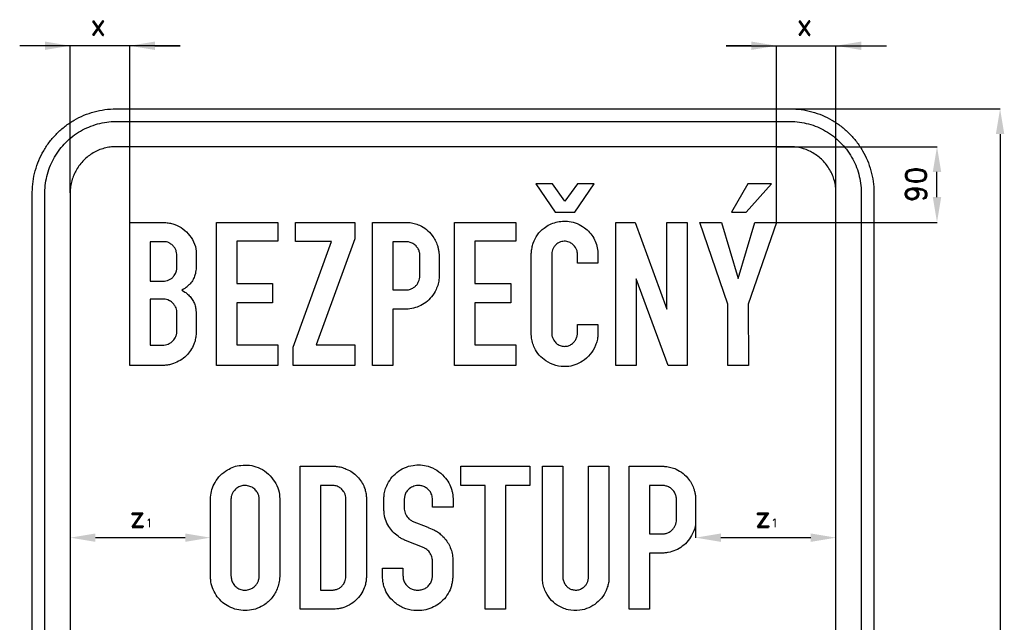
# Model space of a CAD drawing. Header units: millimetres. Extents: x -266 to 1155, y -305 to 1606.
# Tile 2 of 2: x -15 to 1155, y 889 to 1606. Entities that reach past the tile are written whole.
import ezdxf

# ---------------------------------------------------------------- set-up
doc = ezdxf.new("R2010")
doc.units = ezdxf.units.MM
doc.header["$LTSCALE"] = 5
doc.layers.add('Kóty', color=2, linetype='Continuous')
doc.layers.add('Značka', color=7, linetype='Continuous')
doc.styles.get("Standard").update_dxf_attribs({"font": 'romand.shx', "height": 25})
doc.dimstyles.get("Standard").update_dxf_attribs({"dimtxt": 25, "dimasz": 30, "dimexe": 0.18, "dimexo": 0.0625, "dimgap": 12.5, "dimtad": 1, "dimdec": 0, "dimzin": 0, "dimdsep": 46, "dimtxsty": 'Standard', "dimcen": 0.09, "dimadec": 0, "dimazin": 0, "dimtfac": 1, "dimtdec": 0, "dimtofl": 0, "dimtmove": 0, "dimatfit": 3, "dimfxl": 1, "dimtolj": 1, "dimtzin": 0, "dimarcsym": 0})

# ---------------------------------------------------------------- blocks, each defined once
blk = doc.blocks.new('*D1')
at = {"layer": 'Defpoints', "color": 0, "transparency": 16777216}
for p in [(900, 1500), (900, 0), (1150, 0)]:
    blk.add_point(p, dxfattribs=at)
at = {"layer": 'Kóty', "color": 0, "lineweight": -2, "transparency": 16777216}
for p, q in [((900.1, 1500), (1150.2, 1500)), ((1150, 1470), (1150, 30)), ((900.1, 0), (1150.2, 0))]:
    blk.add_line(p, q, dxfattribs=at)
at = {"layer": 'Kóty', "color": 0, "transparency": 16777216}
for points in [[(1145, 1470), (1155, 1470), (1150, 1500)], [(1145, 30), (1155, 30), (1150, 0)]]:
    blk.add_solid(points, dxfattribs=at)
at = {"layer": 'Kóty', "color": 0, "transparency": 16777216, "insert": (1125, 750), "char_height": 25, "attachment_point": 5, "rotation": 90}
blk.add_mtext('\\A1;1500', dxfattribs=at)
blk = doc.blocks.new('*D3')
at = {"layer": 'Defpoints', "color": 0, "transparency": 16777216}
for p in [(884.2, 1455), (1075, 1455), (884.2, 1365)]:
    blk.add_point(p, dxfattribs=at)
at = {"layer": 'Kóty', "color": 0, "lineweight": -2, "transparency": 16777216}
for p, q in [((884.3, 1455), (1075.2, 1455)), ((1075, 1395), (1075, 1425)), ((884.3, 1365), (1075.2, 1365))]:
    blk.add_line(p, q, dxfattribs=at)
at = {"layer": 'Kóty', "color": 0, "transparency": 16777216}
for points in [[(1070, 1425), (1080, 1425), (1075, 1455)], [(1070, 1395), (1080, 1395), (1075, 1365)]]:
    blk.add_solid(points, dxfattribs=at)
at = {"layer": 'Kóty', "color": 0, "transparency": 16777216, "insert": (1050, 1410), "char_height": 25, "attachment_point": 5, "rotation": 90}
blk.add_mtext('\\A1;90', dxfattribs=at)

msp = doc.modelspace()

# ---------------------------------------------------------------- linework, layer by layer
at = {"layer": 'Kóty'}
for p, q in [((175.7, 1575), (-15, 1575)), ((45, 1400.1), (45, 1575.2)), ((115.7, 1311.7), (115.7, 1575.2)), ((145.7, 1575), (175.7, 1575)), ((854.3, 1575), (824.3, 1575)), ((824.3, 1575), (1015, 1575)), ((884.2, 1365), (884.3, 1575.2)), ((955, 1400.1), (955, 1575.2)), ((788.2, 1023.5), (788.2, 989.9)), ((45, 990.2), (45, 990.3)), ((75, 990.1), (181.7, 990.1)), ((818.2, 990.1), (925, 990.1)), ((955, 990.2), (955, 990.3))]:
    msp.add_line(p, q, dxfattribs=at)
for points in [[(15, 1580), (15, 1570), (45, 1575)], [(145.7, 1580), (145.7, 1570), (115.7, 1575)], [(854.3, 1580), (854.3, 1570), (884.3, 1575)], [(985, 1580), (985, 1570), (955, 1575)], [(75, 995.1), (75, 985.1), (45, 990.1)], [(181.7, 995.1), (181.7, 985.1), (211.7, 990.1)], [(818.2, 995.1), (818.2, 985.1), (788.2, 990.1)], [(925, 995.1), (925, 985.1), (955, 990.1)]]:
    msp.add_solid(points, dxfattribs=at)
at = {"layer": 'Značka', "color": 5}
for points in [[(0, 100), (0, 1400), (0, 1400.4), (0, 1400.8, -0.03218), (0.9, 1413.7, -0.035441), (3.5, 1426.4, -0.03627), (7.7, 1438.7, -0.034417), (13.5, 1450.2, -0.033719), (20.7, 1461, -0.034078), (29.3, 1470.7, -0.034208), (39, 1479.3, -0.034227), (49.8, 1486.5, -0.034051), (61.3, 1492.3, -0.033416), (73.6, 1496.5, -0.034129), (86.3, 1499.1, -0.036746), (99.2, 1500), (99.6, 1500), (100, 1500), (900, 1500), (900.4, 1500), (900.8, 1500, -0.032179), (913.7, 1499.1, -0.035451), (926.4, 1496.5, -0.036282), (938.7, 1492.3, -0.034425), (950.2, 1486.5, -0.033731), (961, 1479.3, -0.034081), (970.7, 1470.7, -0.034214), (979.3, 1461, -0.034229), (986.5, 1450.2, -0.034034), (992.3, 1438.7, -0.033411), (996.5, 1426.4, -0.034122), (999.1, 1413.7, -0.036741), (1000, 1400.8), (1000, 1400.4), (1000, 1400), (1000, 100)], [(15, 100), (15, 1400), (15, 1400.3), (15, 1400.7, -0.032181), (15.8, 1411.6, -0.035444), (18, 1422.4, -0.036267), (21.5, 1432.9, -0.034419), (26.5, 1442.7, -0.033711), (32.6, 1451.9, -0.034078), (39.9, 1460.1, -0.034195), (48.1, 1467.4, -0.034219), (57.3, 1473.5, -0.034051), (67.1, 1478.4, -0.033409), (77.6, 1482, -0.034121), (88.4, 1484.3, -0.036745), (99.3, 1485), (99.7, 1485), (100, 1485), (900, 1485), (900.3, 1485), (900.7, 1485, -0.032174), (911.6, 1484.2, -0.03544), (922.4, 1482, -0.036261), (932.9, 1478.5, -0.03443), (942.7, 1473.5, -0.033731), (951.9, 1467.4, -0.03408), (960.1, 1460.1, -0.034212), (967.4, 1451.9, -0.03423), (973.5, 1442.7, -0.034037), (978.4, 1432.9, -0.033418), (982, 1422.4, -0.034127), (984.3, 1411.6, -0.036751), (985, 1400.7), (985, 1400.3), (985, 1400), (985, 100)], [(955, 100), (955, 1400), (955, 1400.2), (955, 1400.4, 0.032187), (954.5, 1407.5, 0.035442), (953.1, 1414.5, 0.036278), (950.8, 1421.3, 0.034421), (947.6, 1427.6, 0.033718), (943.6, 1433.6, 0.034078), (938.9, 1438.9, 0.034199), (933.6, 1443.6, 0.034236), (927.6, 1447.6, 0.03403), (921.3, 1450.8, 0.033395), (914.5, 1453.1, 0.034109), (907.5, 1454.5, 0.036744), (900.4, 1455), (900.2, 1455), (900, 1455), (100, 1455), (99.8, 1455), (99.6, 1455, 0.032171), (92.5, 1454.5, 0.035429), (85.5, 1453.1, 0.036266), (78.7, 1450.8, 0.034431), (72.4, 1447.6, 0.033735), (66.4, 1443.6, 0.034079), (61.1, 1438.9, 0.034224), (56.4, 1433.6, 0.034235), (52.4, 1427.6, 0.03404), (49.3, 1421.3, 0.033409), (46.9, 1414.5, 0.034125), (45.5, 1407.5, 0.036745), (45, 1400.4), (45, 1400.2), (45, 1400), (45, 100)], [(115.7, 1195), (115.7, 1365), (157.2, 1365), (158, 1364.9), (158.8, 1364.8, -0.025855), (164.2, 1363.9, -0.035136), (169.5, 1362.3, -0.07484), (179, 1357.2, -0.070429), (186.8, 1349.4, -0.078696), (192.8, 1339.2, -0.101495), (194.8, 1327.8), (194.8, 1327.4), (194.8, 1327), (194.8, 1310.2), (194.8, 1309.8), (194.7, 1309.4, -0.015123), (194.1, 1305.8, -0.029444), (193.3, 1302.3, -0.05565), (191, 1296.9, -0.051303), (187.6, 1292.1, -0.037033), (184.6, 1289.1, -0.038421), (181.3, 1286.5), (179.5, 1285.4), (177.7, 1284.4), (179.5, 1283.3), (181.3, 1282.2, -0.042018), (185.5, 1278.8, -0.047571), (189.1, 1274.6, -0.052228), (192, 1269.8, -0.055144), (193.8, 1264.5, -0.021358), (194.3, 1262.1, -0.013645), (194.5, 1259.7), (194.6, 1259.1), (194.7, 1258.6), (194.7, 1233), (194.6, 1232.4), (194.6, 1231.7, -0.03502), (193.7, 1225.7, -0.042048), (191.9, 1220, -0.058962), (188.1, 1212.7, -0.05417), (182.8, 1206.4, -0.057028), (175.8, 1200.9, -0.059259), (167.8, 1197.1, -0.034845), (163, 1195.8, -0.036596), (158.2, 1195.1), (157, 1195), (155.9, 1195), (115.7, 1195)], [(404.3, 1195), (404.3, 1365), (445.6, 1365), (446.5, 1364.9), (447.4, 1364.9, -0.041219), (453.9, 1363.7, -0.044748), (460.1, 1361.5, -0.0661), (468.3, 1356.5, -0.064544), (475, 1349.5, -0.047092), (478.8, 1343.7, -0.048364), (481.4, 1337.3, -0.025784), (482.4, 1333.4, -0.018613), (483.1, 1329.3), (483.2, 1328.4), (483.3, 1327.5), (483.3, 1299.7), (483.3, 1299.2), (483.3, 1298.8, -0.064522), (482.3, 1291.8, -0.047071), (479.7, 1285.1, -0.05889), (474.5, 1276.6, -0.069994), (467.5, 1269.8, -0.063387), (459.6, 1265.2, -0.051446), (450.8, 1262.5), (448.7, 1262.1), (446.7, 1261.9), (445.6, 1261.8), (444.5, 1261.8), (428.5, 1261.8), (428.5, 1195), (404.3, 1195)], [(671.9, 1243.5), (671.9, 1231.7), (671.9, 1231.2), (671.9, 1230.6, -0.058383), (671.2, 1224.6, -0.043506), (669.2, 1218.8, -0.074596), (662.9, 1208.1, -0.081618), (653.8, 1200, -0.069982), (644.8, 1195.5, -0.069177), (634.9, 1193.6, -0.086253), (622, 1194.9, -0.086655), (610.2, 1200.4, -0.070122), (602.4, 1207.2, -0.06792), (596.8, 1215.8, -0.047373), (594.3, 1222.3, -0.050891), (593, 1229.2), (593, 1230), (592.9, 1230.8), (592.9, 1327.8), (592.9, 1328.4), (593, 1328.9, -0.025631), (593.8, 1334.7, -0.03767), (595.3, 1340.3, -0.078241), (600.3, 1350.3, -0.077458), (608.2, 1358.2, -0.055465), (614.9, 1362.4, -0.051645), (622.3, 1365.1, -0.050442), (630, 1366.4, -0.05295), (637.9, 1366.1, -0.065983), (647.4, 1363.6, -0.064108), (656, 1358.7, -0.055937), (662.2, 1353.1, -0.058599), (667.1, 1346.2, -0.05499), (670.3, 1338.7, -0.05029), (671.8, 1330.8), (671.9, 1329.9), (672, 1329), (672, 1316.5), (647.7, 1316.5), (647.7, 1327.9), (647.7, 1328.6), (647.6, 1329.3, 0.065461), (646.7, 1332.6, 0.058056), (645, 1335.7, 0.075683), (641.9, 1339.1, 0.082036), (637.9, 1341.4, 0.103123), (632, 1342.5, 0.106124), (626.2, 1341.1, 0.080089), (622.6, 1338.8, 0.074174), (619.8, 1335.5, 0.056517), (618.2, 1332.4, 0.053179), (617.3, 1329.1), (617.2, 1328.4), (617.2, 1327.8), (617.2, 1233.1), (617.2, 1232.6), (617.2, 1232, 0.059887), (618, 1228.2, 0.064032), (619.7, 1224.8, 0.08378), (622.9, 1221, 0.087811), (627.1, 1218.6, 0.089799), (632, 1217.6, 0.089126), (637, 1218.3, 0.07825), (640.9, 1220.2, 0.073518), (644.1, 1223.2, 0.068919), (646.4, 1226.8, 0.069932), (647.6, 1230.9), (647.7, 1231.5), (647.7, 1232.1), (647.7, 1243.5), (671.9, 1243.5)], [(140, 1342), (140, 1295), (155.7, 1295), (156.3, 1295.1), (156.9, 1295.1, 0.046314), (160.6, 1295.8, 0.070685), (164, 1297.4, 0.065221), (166.6, 1299.4, 0.04682), (168.7, 1302, 0.031733), (170, 1304.1, 0.037309), (171, 1306.3, 0.030348), (171.5, 1308.1, 0.02956), (171.8, 1310), (171.9, 1310.4), (171.9, 1310.9), (171.9, 1326.1), (171.9, 1326.5), (171.8, 1327, 0.041933), (171.1, 1330.6, 0.05876), (169.7, 1333.9, 0.072914), (167.2, 1337.2, 0.065196), (163.9, 1339.8, 0.055549), (160.9, 1341.3, 0.068348), (157.6, 1342), (156.8, 1342), (156, 1342), (140, 1342)], [(428.4, 1342), (428.4, 1284.6), (443.7, 1284.6), (444.4, 1284.7), (445.1, 1284.7, 0.069226), (449.2, 1285.5, 0.066888), (452.9, 1287.4, 0.062163), (455.9, 1289.8, 0.060182), (458.2, 1292.9, 0.056617), (459.7, 1296.3, 0.060601), (460.4, 1299.8), (460.5, 1300.3), (460.5, 1300.8), (460.5, 1326.5), (460.4, 1327.4), (460.3, 1328.2, 0.071273), (459.1, 1332.4, 0.07169), (456.7, 1336.1, 0.076358), (453.3, 1339.2, 0.073149), (449.1, 1341.2), (447.2, 1341.8), (445.3, 1342), (444.5, 1342), (443.8, 1342), (428.4, 1342)], [(140, 1273.7), (140, 1219.1), (155.4, 1219.1), (155.9, 1219.1), (156.4, 1219.1, 0.052711), (159.7, 1219.7, 0.059135), (162.8, 1220.9, 0.060371), (165.7, 1222.9, 0.05103), (168.1, 1225.4, 0.041021), (169.7, 1227.8, 0.04197), (171, 1230.5, 0.027633), (171.5, 1232.2, 0.033693), (171.8, 1233.9), (171.9, 1234.4), (171.9, 1234.9), (171.9, 1257), (171.9, 1257.9, 0.011419), (171.8, 1258.8, 0.049363), (171.3, 1261.8, 0.045819), (170.1, 1264.6, 0.059488), (168, 1267.9, 0.070394), (165.2, 1270.5, 0.041572), (163.2, 1271.8), (161, 1272.7), (159.4, 1273.3), (157.8, 1273.6), (157, 1273.7), (156.2, 1273.7), (140, 1273.7)], [(211.7, 1036.9), (211.7, 1037.6), (211.8, 1038.3, -0.051735), (213.5, 1047.3, -0.060094), (217.1, 1055.7, -0.071625), (223.4, 1064.2, -0.067968), (231.9, 1070.6, -0.054462), (239.5, 1074.3, -0.054163), (247.8, 1076.1, -0.065509), (258.2, 1076.2, -0.068227), (268.2, 1073.5, -0.076784), (278.3, 1067.7, -0.070455), (286.3, 1059, -0.068131), (291.7, 1049.5, -0.084709), (293.9, 1038.9), (293.9, 1038.2), (294, 1037.5), (294, 943.1), (293.9, 942.4), (293.8, 941.6, -0.037757), (292.5, 934.3, -0.046579), (290.1, 927.4, -0.086537), (282.7, 916.3, -0.087931), (272, 908.2, -0.067413), (262.8, 904.6, -0.062801), (252.9, 903.5, -0.062154), (242.9, 904.6, -0.066084), (233.5, 908.2, -0.060306), (226, 913.2, -0.055625), (219.8, 919.9, -0.060036), (214.9, 928.3, -0.070804), (212.3, 937.5, -0.015085), (212, 939.8, -0.007372), (211.8, 942.1), (211.7, 942.7), (211.7, 943.3), (211.7, 1036.9)], [(440.4, 953.8), (440.4, 944.6), (440.5, 944.2), (440.5, 943.7, 0.067841), (441.5, 938.8, 0.080263), (444, 934.4, 0.070816), (446.9, 931.3, 0.06847), (450.4, 929.2, 0.072222), (455, 927.9, 0.059822), (459.7, 927.8, 0.062321), (464.4, 928.8, 0.08056), (468.7, 931, 0.082214), (472.1, 934.4, 0.072869), (474.3, 938.7, 0.024091), (474.8, 940.2, 0.024234), (475.2, 941.7), (475.3, 942.4), (475.4, 943), (475.4, 962.9, 0.004073), (475.4, 963.6, 0.012228), (475.3, 964.4, 0.057517), (474.8, 967.2, 0.04129), (473.7, 970, 0.041756), (472.1, 972.7, 0.055545), (470.1, 974.9, 0.037079), (468.6, 976.2, 0.031323), (466.9, 977.2), (466.2, 977.6), (465.5, 977.9), (443.3, 986.9), (442.8, 987.1), (442.3, 987.3, -0.037033), (438.3, 989.2, -0.028669), (434.6, 991.7, -0.047623), (428.5, 997.1, -0.05338), (423.7, 1003.5, -0.061657), (419.7, 1011.8, -0.062527), (417.9, 1020.7), (417.9, 1021.5), (417.8, 1022.2), (417.8, 1036.7, -0.002656), (417.8, 1037.9, -0.008001), (417.9, 1039.1, -0.052115), (418.9, 1045.5, -0.041814), (421.1, 1051.6, -0.059291), (426.1, 1060.3, -0.064889), (433, 1067.4, -0.07047), (442.1, 1073.1, -0.069033), (452.4, 1076.1, -0.05915), (461.4, 1076.6, -0.059495), (470.3, 1075, -0.07368), (480.8, 1070.2, -0.072358), (489.5, 1062.6, -0.058718), (494.9, 1055.1, -0.059703), (498.4, 1046.6, -0.025338), (499.3, 1042.9, -0.025644), (499.8, 1039.2), (499.8, 1038.4), (499.9, 1037.5), (499.9, 1026.5), (475.6, 1026.5), (475.6, 1035.7), (475.5, 1036.2), (475.5, 1036.6, 0.026948), (475, 1039.6, 0.049649), (474.1, 1042.4, 0.084192), (471.6, 1046.3, 0.07066), (468.1, 1049.3, 0.066978), (464.1, 1051.2, 0.070642), (459.7, 1052.1, 0.096841), (453.5, 1051.3, 0.097763), (448, 1048.2, 0.080415), (444.6, 1044.7, 0.088319), (442.7, 1040.2, 0.02726), (442.3, 1038.6, 0.013944), (442.1, 1036.9), (442, 1036.4), (442, 1035.9), (442, 1024.9), (442, 1024.5), (442, 1024, 0.043559), (442.7, 1020.7, 0.048686), (443.9, 1017.6, 0.048456), (445.5, 1014.9, 0.049317), (447.5, 1012.5, 0.030253), (448.9, 1011.4, 0.034758), (450.4, 1010.4), (450.9, 1010.2), (451.4, 1009.9), (469.9, 1002.5), (470.4, 1002.2), (471, 1001.9), (475, 1000.2, -0.023419), (478.9, 998.4, -0.046408), (483.7, 995.3, -0.037071), (488, 991.4, -0.042534), (492.5, 986, -0.04768), (496, 979.9, -0.04735), (498.4, 973.2, -0.041078), (499.6, 966.1), (499.6, 965.5), (499.7, 965), (499.7, 943.4), (499.6, 942.9), (499.6, 942.5, -0.015255), (499, 937.7, -0.028872), (498, 933, -0.069938), (494.1, 923.7, -0.066409), (487.9, 915.7, -0.060061), (480.7, 909.9, -0.058505), (472.4, 905.9, -0.060314), (463, 903.6, -0.058893), (453.2, 903.6, -0.07749), (440.7, 906.8, -0.082888), (429.9, 913.8, -0.070866), (422.8, 921.7, -0.072709), (418.2, 931.2, -0.034918), (416.9, 936.5, -0.02662), (416.2, 941.9), (416.1, 942.4), (416.1, 943), (416.1, 953.8), (440.4, 953.8)], [(318.1, 905), (318.1, 1075), (359.1, 1075), (360.2, 1075), (361.2, 1074.9, -0.040961), (367.3, 1073.8, -0.039117), (373.1, 1071.7, -0.051749), (380.2, 1067.9, -0.055617), (386.3, 1062.6, -0.0533), (391.1, 1056.6, -0.051277), (394.5, 1049.8, -0.035705), (396, 1044.8, -0.037786), (396.9, 1039.6), (396.9, 1039.1), (397, 1038.6), (397, 942.6, -0.001268), (396.9, 941.8, -0.003847), (396.9, 941.1, -0.036606), (396.1, 935.8, -0.038002), (394.5, 930.6, -0.062648), (390.4, 922.7, -0.058496), (384.5, 915.8, -0.062902), (376.7, 910, -0.06955), (367.7, 906.4, -0.027398), (363.9, 905.6, -0.021186), (359.9, 905.2), (358.7, 905.1), (357.4, 905), (318.1, 905)], [(606.1, 1075), (630.3, 1075), (630.3, 943.4), (630.4, 942.8), (630.4, 942.2, 0.067167), (631.5, 937.8, 0.075798), (633.7, 933.8, 0.0683), (636.4, 931, 0.069805), (639.6, 929, 0.078562), (643.9, 927.9, 0.078178), (648.2, 928, 0.079597), (652.5, 929.5, 0.071932), (656.2, 932.2, 0.059216), (658.5, 934.9, 0.07479), (660, 938, 0.031681), (660.5, 939.7, 0.010108), (660.8, 941.5), (660.8, 941.9), (660.9, 942.4), (660.9, 1075), (685.1, 1075), (685.1, 941.6), (685.1, 940.9, -0.005472), (685.1, 940.2, -0.04767), (684.4, 934.9, -0.036994), (682.8, 929.8, -0.06552), (677.9, 920.3, -0.071513), (670.5, 912.5, -0.07539), (661.2, 906.7, -0.073912), (650.6, 903.8, -0.091683), (636.6, 904.4, -0.09627), (623.8, 909.9, -0.081668), (615.1, 917.7, -0.076609), (609.2, 927.8, -0.042945), (607.1, 934, -0.042363), (606.2, 940.5), (606.1, 941.2), (606.1, 941.9), (606.1, 1075)], [(709.2, 905), (709.2, 1075), (750.5, 1075), (751.4, 1074.9), (752.3, 1074.9, -0.041217), (758.7, 1073.7, -0.04475), (764.9, 1071.5, -0.0661), (773.2, 1066.5, -0.064541), (779.9, 1059.5, -0.047085), (783.7, 1053.7, -0.048347), (786.3, 1047.3, -0.02577), (787.3, 1043.4, -0.01862), (788, 1039.3), (788.1, 1038.4), (788.2, 1037.5), (788.2, 1009.7), (788.2, 1009.2), (788.2, 1008.8, -0.064521), (787.2, 1001.8, -0.047073), (784.6, 995.1, -0.058886), (779.4, 986.6, -0.069991), (772.3, 979.8, -0.0634), (764.4, 975.2, -0.051447), (755.7, 972.5, -0.014954), (753.6, 972.1, -0.023136), (751.5, 971.9), (750.5, 971.8), (749.4, 971.8), (733.4, 971.8), (733.4, 905), (709.2, 905)], [(236, 1035.6), (236, 944.6), (236.1, 944), (236.1, 943.4, 0.058222), (237.2, 938.7, 0.076974), (239.4, 934.4, 0.089876), (243.1, 930.7, 0.086071), (247.9, 928.4, 0.085511), (253.2, 927.7, 0.083505), (258.4, 928.7, 0.0742), (262.6, 930.9, 0.073684), (266, 934.2, 0.055027), (267.9, 937.2, 0.052845), (269.1, 940.6, 0.024354), (269.4, 942, 0.028172), (269.6, 943.6, 0.00832), (269.6, 944.1, 0.002737), (269.6, 944.7), (269.6, 1035.9), (269.6, 1036.5), (269.5, 1037.1, 0.056571), (268.7, 1041, 0.065535), (266.9, 1044.6, 0.089042), (263.3, 1048.5, 0.083864), (258.6, 1051, 0.086288), (253.1, 1052.1, 0.086437), (247.6, 1051.3, 0.077574), (243.2, 1049.1, 0.081778), (239.7, 1045.8, 0.055699), (237.9, 1042.9, 0.047238), (236.7, 1039.7, 0.022188), (236.3, 1038.2, 0.02592), (236.1, 1036.6), (236, 1036.1), (236, 1035.6)], [(342.4, 1052.3), (342.4, 927.6), (356.4, 927.6), (357, 927.7), (357.5, 927.8, 0.042054), (361.3, 928.6, 0.068263), (364.9, 930.2, 0.077795), (368.1, 932.9, 0.059845), (370.5, 936.3, 0.047728), (371.9, 939.3, 0.060362), (372.5, 942.5, 0.008467), (372.6, 943.1), (372.6, 943.7), (372.6, 1036.6, 0.004285), (372.6, 1037.3, 0.013028), (372.6, 1038.1, 0.076494), (371.8, 1041.7, 0.06174), (369.9, 1045.1, 0.07577), (366.5, 1048.8, 0.0832), (362.2, 1051.2, 0.040293), (360, 1051.9, 0.037173), (357.7, 1052.2), (357.1, 1052.3), (356.6, 1052.3), (342.4, 1052.3)], [(733.3, 1052), (733.3, 994.6), (748.6, 994.6), (749.3, 994.6), (750, 994.7, 0.069212), (754.1, 995.5, 0.066881), (757.8, 997.4, 0.062177), (760.8, 999.8, 0.06016), (763.1, 1002.9, 0.056594), (764.6, 1006.3, 0.060583), (765.3, 1009.8, 0.006212), (765.3, 1010.3, 0.002071), (765.4, 1010.8), (765.4, 1036.5), (765.3, 1037.4, 0.01103), (765.2, 1038.2, 0.071272), (764, 1042.4, 0.071697), (761.6, 1046.1, 0.076354), (758.2, 1049.2, 0.07314), (753.9, 1051.2, 0.032681), (752.1, 1051.8, 0.036793), (750.2, 1052), (749.4, 1052), (748.7, 1052), (733.3, 1052)]]:
    msp.add_lwpolyline(points, format="xyb", dxfattribs=at)
for points in [[(621.3, 1377.1), (644.7, 1377.1), (667.6, 1411), (647.9, 1410.7), (632.8, 1390.1), (618.2, 1410.9), (598.2, 1410.9), (621.3, 1377.1)], [(830.9, 1377.3), (848.4, 1377.3), (878.4, 1410.8), (850.2, 1410.8), (830.9, 1377.3)], [(218.9, 1195), (218.9, 1365), (291.6, 1365), (291.6, 1342.5), (243, 1342.5), (243, 1292.3), (285.6, 1292.3), (285.6, 1269.5), (243, 1269.5), (243, 1219.2), (291.6, 1219.2), (291.6, 1195), (218.9, 1195)], [(310.1, 1195), (310.1, 1216.5), (355.5, 1342.2), (312.8, 1342.2), (312.8, 1365), (383.1, 1365), (383.1, 1345.3), (337.3, 1219.4), (383.1, 1219.4), (383.1, 1195), (310.1, 1195)], [(501.7, 1195), (501.7, 1365), (574.5, 1365), (574.5, 1342.5), (525.9, 1342.5), (525.9, 1292.3), (568.5, 1292.3), (568.5, 1269.5), (525.9, 1269.5), (525.9, 1219.2), (574.5, 1219.2), (574.5, 1195), (501.7, 1195)], [(693.3, 1195), (693.3, 1365), (716.3, 1365), (754, 1261.9), (754, 1365), (778.3, 1365), (778.3, 1195), (755.5, 1195), (717.5, 1297.9), (717.5, 1195), (693.3, 1195)], [(826.4, 1195), (826.5, 1267.9), (793.1, 1365), (818.9, 1365), (838.7, 1298.4), (858.5, 1365), (884.2, 1365), (850.8, 1267.9), (850.9, 1195), (826.4, 1195)], [(538, 905), (538, 1052.3), (509.1, 1052.3), (509.1, 1075), (591.2, 1075), (591.2, 1052.3), (562.3, 1052.3), (562.3, 905), (538, 905)]]:
    msp.add_lwpolyline(points, dxfattribs=at)

# ---------------------------------------------------------------- texts
at = {"layer": 'Kóty', "char_height": 25, "attachment_point": 1}
for s, insert in [('x', (68.7, 1612.5)), ('x', (908, 1612.5)), ('z{\\H0.4x;1}', (115.4, 1027.6)), ('z{\\H0.4x;1}', (858.6, 1027.6))]:
    msp.add_mtext_dynamic_manual_height_columns(s, width=28.274, gutter_width=125, heights=[0], dxfattribs=dict(at, insert=insert))

# ---------------------------------------------------------------- dimensions: what is measured, and where the dimension line sits
at = {"layer": 'Kóty'}
dim = msp.add_linear_dim(base=(1150, 0), p1=(900, 1500), p2=(900, 0), angle=90, dimstyle='Standard', dxfattribs=at)
dim.commit()
dim.dimension.update_dxf_attribs({"geometry": '*D1', "text_midpoint": (1150, 750), "dimtype": 160})
dim = msp.add_linear_dim(base=(1075, 1455), p1=(884.2, 1365), p2=(884.2, 1455), angle=90, text='90', dimstyle='Standard', dxfattribs=at)
dim.commit()
dim.dimension.update_dxf_attribs({"geometry": '*D3', "text_midpoint": (1050, 1410)})

doc.saveas('drawing.dxf')
